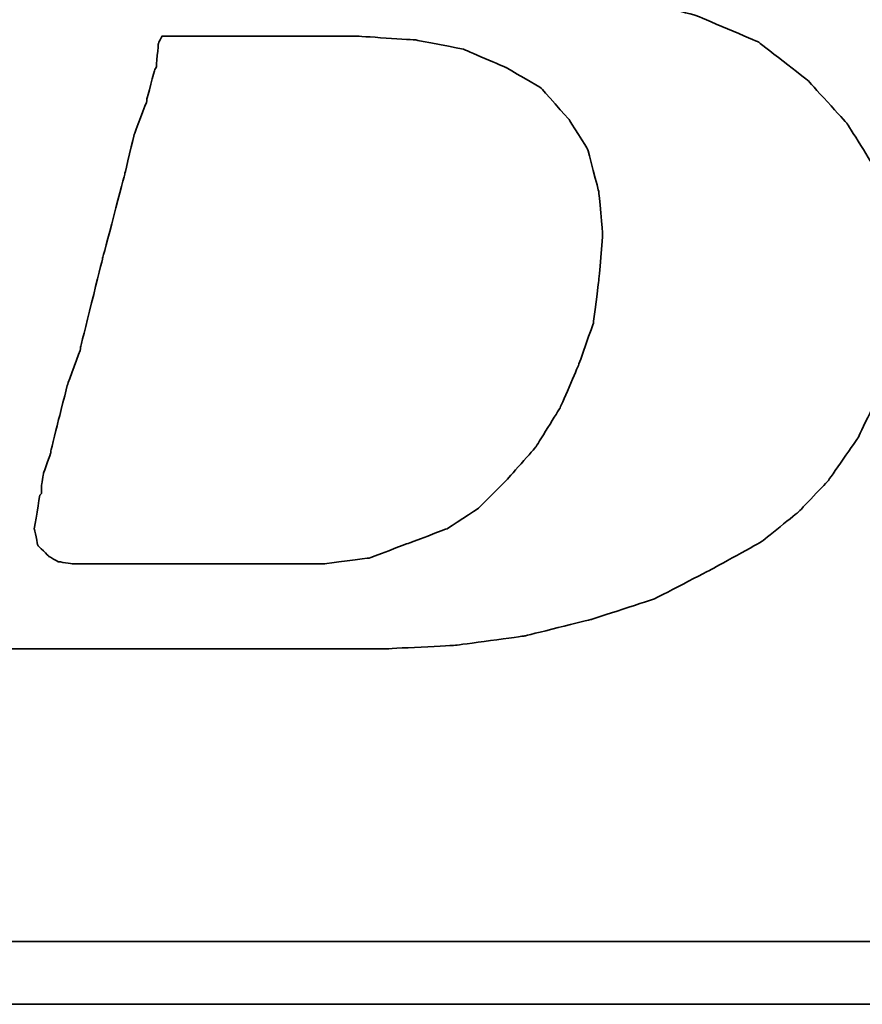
# Model space of a CAD drawing. Header units: millimetres. Extents: x 217 to 551, y -104 to -4.
# Tile 28 of 52: x 452.05 to 453.42, y -70.99 to -69.4. Entities that reach past the tile are written whole.
import ezdxf

# ---------------------------------------------------------------- set-up
doc = ezdxf.new("R2010")
doc.units = ezdxf.units.MM
doc.header["$LTSCALE"] = 0.1
doc.layers.add('DIM', color=4, linetype='CONTINUOUS')
doc.layers.add('layer 1', color=7, linetype='CONTINUOUS')

# ---------------------------------------------------------------- blocks, each defined once
blk = doc.blocks.new('TBI MOTION logo(完整正式版)')
at = {"layer": 'layer 1', "color": 22, "lineweight": 35}
for points, knots in [([(-64.65375, -6.86375), (-64.65375, -6.86375), (-64.84375, -7.29625), (-64.84375, -7.29625), (-64.84375, -7.29625), (-64.84375, -7.29625), (-64.86875, -7.34375), (-64.86875, -7.34375), (-64.86875, -7.34375), (-64.86875, -7.34375), (-64.86875, -7.36875), (-64.86875, -7.36875), (-64.86875, -7.36875), (-64.86875, -7.36875), (-65.15375, -7.65375), (-65.15375, -7.65375), (-65.15375, -7.65375), (-65.15375, -7.65375), (-65.17875, -7.65375), (-65.17875, -7.65375), (-65.17875, -7.65375), (-65.17875, -7.65375), (-65.20375, -7.67875), (-65.20375, -7.67875), (-65.20375, -7.67875), (-65.20375, -7.67875), (-65.58875, -7.87125), (-65.58875, -7.87125), (-65.58875, -7.87125), (-65.58875, -7.87125), (-65.63375, -7.87125), (-65.63375, -7.87125), (-65.63375, -7.87125), (-65.63375, -7.87125), (-65.65875, -7.89375), (-65.65875, -7.89375), (-65.65875, -7.89375), (-65.65875, -7.89375), (-66.09375, -7.94375), (-66.09375, -7.94375), (-66.09375, -7.94375), (-66.09375, -7.94375), (-66.11375, -7.94375), (-66.11375, -7.94375), (-66.11375, -7.94375), (-66.11375, -7.94375), (-66.16375, -7.94375), (-66.16375, -7.94375), (-66.16375, -7.94375), (-66.16375, -7.94375), (-66.30875, -7.94375), (-66.30875, -7.94375), (-66.30875, -7.94375), (-66.30875, -7.94375), (-66.69375, -7.94375), (-66.69375, -7.94375), (-66.69375, -7.94375), (-66.69375, -7.94375), (-67.07375, -7.94375), (-67.07375, -7.94375), (-67.07375, -7.94375), (-67.07375, -7.94375), (-67.12375, -7.94375), (-67.12375, -7.94375), (-67.12375, -7.94375), (-67.12375, -7.94375), (-67.12375, -7.96625), (-67.12375, -7.96625), (-67.12375, -7.96625), (-67.12375, -7.96625), (-67.14875, -7.99125), (-67.14875, -7.99125), (-67.14875, -7.99125), (-67.14875, -7.99125), (-67.24375, -8.34875), (-67.24375, -8.34875), (-67.24375, -8.34875), (-67.24375, -8.34875), (-67.31375, -8.68625), (-67.31375, -8.68625), (-67.31375, -8.68625), (-67.31375, -8.68625), (-67.26875, -8.68625), (-67.26875, -8.68625), (-67.26875, -8.68625), (-67.26875, -8.68625), (-67.07375, -8.68625), (-67.07375, -8.68625), (-67.07375, -8.68625), (-67.07375, -8.68625), (-66.54875, -8.68625), (-66.54875, -8.68625), (-66.54875, -8.68625), (-66.54875, -8.68625), (-65.82625, -8.68625), (-65.82625, -8.68625), (-65.82625, -8.68625), (-65.82625, -8.68625), (-65.01375, -8.68625), (-65.01375, -8.68625), (-65.01375, -8.68625), (-65.01375, -8.68625), (-64.05375, -8.68625), (-64.05375, -8.68625), (-64.05375, -8.68625), (-64.05375, -8.68625), (-62.08375, -8.68625), (-62.08375, -8.68625), (-62.08375, -8.68625), (-62.08375, -8.68625), (-60.06875, -8.68625), (-60.06875, -8.68625), (-60.06875, -8.68625), (-60.06875, -8.68625), (-59.10875, -8.68625), (-59.10875, -8.68625), (-59.10875, -8.68625), (-59.10875, -8.68625), (-58.29375, -8.68625), (-58.29375, -8.68625), (-58.29375, -8.68625), (-58.29375, -8.68625), (-57.57375, -8.68625), (-57.57375, -8.68625), (-57.57375, -8.68625), (-57.57375, -8.68625), (-57.04875, -8.68625), (-57.04875, -8.68625), (-57.04875, -8.68625), (-57.04875, -8.68625), (-56.85375, -8.68625), (-56.85375, -8.68625), (-56.85375, -8.68625), (-56.85375, -8.68625), (-56.70875, -8.68625), (-56.70875, -8.68625), (-56.70875, -8.68625), (-56.70875, -8.68625), (-56.61375, -8.68625), (-56.61375, -8.68625), (-56.61375, -8.68625), (-56.61375, -8.68625), (-56.56875, -8.68625), (-56.56875, -8.68625), (-56.56875, -8.68625), (-56.56875, -8.68625), (-55.65375, -8.63875), (-55.65375, -8.63875), (-55.65375, -8.63875), (-55.65375, -8.63875), (-54.76875, -8.51875), (-54.76875, -8.51875), (-54.76875, -8.51875), (-54.76875, -8.51875), (-53.90375, -8.30375), (-53.90375, -8.30375), (-53.90375, -8.30375), (-53.90375, -8.30375), (-53.08875, -8.03875), (-53.08875, -8.03875), (-53.08875, -8.03875), (-53.08875, -8.03875), (-52.34375, -7.65375), (-52.34375, -7.65375), (-52.34375, -7.65375), (-52.34375, -7.65375), (-51.69875, -7.29625), (-51.69875, -7.29625), (-51.69875, -7.29625), (-51.69875, -7.29625), (-51.21875, -6.91125), (-51.21875, -6.91125), (-51.21875, -6.91125), (-51.21875, -6.91125), (-50.83375, -6.50375), (-50.83375, -6.50375), (-50.83375, -6.50375), (-50.83375, -6.50375), (-50.44875, -5.94875), (-50.44875, -5.94875), (-50.44875, -5.94875), (-50.44875, -5.94875), (-50.13875, -5.30375), (-50.13875, -5.30375), (-50.13875, -5.30375), (-50.13875, -5.30375), (-49.99375, -4.65375), (-49.99375, -4.65375), (-49.99375, -4.65375), (-49.99375, -4.65375), (-49.92375, -3.98375), (-49.92375, -3.98375), (-49.92375, -3.98375), (-49.92375, -3.98375), (-49.99375, -3.19374), (-49.99375, -3.19374), (-49.99375, -3.19374), (-49.99375, -3.19374), (-50.23374, -2.44874), (-50.23374, -2.44874), (-50.23374, -2.44874), (-50.23374, -2.44874), (-50.59375, -1.87374), (-50.59375, -1.87374), (-50.59375, -1.87374), (-50.59375, -1.87374), (-51.09875, -1.31874), (-51.09875, -1.31874), (-51.09875, -1.31874), (-51.09875, -1.31874), (-51.74375, -0.81875), (-51.74375, -0.81875), (-51.74375, -0.81875), (-51.74375, -0.81875), (-52.53875, -0.48125), (-52.53875, -0.48125), (-52.53875, -0.48125), (-52.53875, -0.48125), (-53.47375, -0.21875), (-53.47375, -0.21875), (-53.47375, -0.21875), (-53.47375, -0.21875), (-54.52875, -0.04874), (-54.52875, -0.04874), (-54.52875, -0.04874), (-54.52875, -0.04874), (-55.65375, 0.12125), (-55.65375, 0.12125), (-55.65375, 0.12125), (-55.65375, 0.12125), (-54.50375, 0.28624), (-54.50375, 0.28624), (-54.50375, 0.28624), (-54.50375, 0.28624), (-53.83375, 0.38124), (-53.83375, 0.38124), (-53.83375, 0.38124), (-53.83375, 0.38124), (-53.18375, 0.50125), (-53.18375, 0.50125), (-53.18375, 0.50125), (-53.18375, 0.50125), (-52.55875, 0.66874), (-52.55875, 0.66874), (-52.55875, 0.66874), (-52.55875, 0.66874), (-52.03375, 0.86124), (-52.03375, 0.86124), (-52.03375, 0.86124), (-52.03375, 0.86124), (-51.50374, 1.03124), (-51.50374, 1.03124), (-51.50374, 1.03124), (-51.50374, 1.03124), (-51.09875, 1.27125), (-51.09875, 1.27125), (-51.09875, 1.27125), (-51.09875, 1.27125), (-50.71375, 1.48624), (-50.71375, 1.48624), (-50.71375, 1.48624), (-50.71375, 1.48624), (-50.37625, 1.77625), (-50.37625, 1.77625), (-50.37625, 1.77625), (-50.37625, 1.77625), (-49.82375, 2.37625), (-49.82375, 2.37625), (-49.82375, 2.37625), (-49.82375, 2.37625), (-49.41875, 2.99625), (-49.41875, 2.99625), (-49.41875, 2.99625), (-49.41875, 2.99625), (-49.22375, 3.76625), (-49.22375, 3.76625), (-49.22375, 3.76625), (-49.22375, 3.76625), (-49.15375, 4.50874), (-49.15375, 4.50874), (-49.15375, 4.50874), (-49.15375, 4.50874), (-49.20375, 5.25125), (-49.20375, 5.25125), (-49.20375, 5.25125), (-49.20375, 5.25125), (-49.41875, 5.92625), (-49.41875, 5.92625), (-49.41875, 5.92625), (-49.41875, 5.92625), (-49.77875, 6.47625), (-49.77875, 6.47625), (-49.77875, 6.47625), (-49.77875, 6.47625), (-50.33125, 7.02624), (-50.33125, 7.02624), (-50.33125, 7.02624), (-50.33125, 7.02624), (-51.00125, 7.43625), (-51.00125, 7.43625), (-51.00125, 7.43625), (-51.00125, 7.43625), (-51.79375, 7.72625), (-51.79375, 7.72625), (-51.79375, 7.72625), (-51.79375, 7.72625), (-52.72875, 7.89124), (-52.72875, 7.89124), (-52.72875, 7.89124), (-52.72875, 7.89124), (-53.83375, 7.98625), (-53.83375, 7.98625), (-53.83375, 7.98625), (-53.83375, 7.98625), (-53.92875, 7.98625), (-53.92875, 7.98625), (-53.92875, 7.98625), (-53.92875, 7.98625), (-54.26375, 7.98625), (-54.26375, 7.98625), (-54.26375, 7.98625), (-54.26375, 7.98625), (-54.74375, 7.98625), (-54.74375, 7.98625), (-54.74375, 7.98625), (-54.74375, 7.98625), (-55.36875, 7.98625), (-55.36875, 7.98625), (-55.36875, 7.98625), (-55.36875, 7.98625), (-56.13375, 7.98625), (-56.13375, 7.98625), (-56.13375, 7.98625), (-56.13375, 7.98625), (-56.94875, 7.98625), (-56.94875, 7.98625), (-56.94875, 7.98625), (-56.94875, 7.98625), (-58.77625, 7.98625), (-58.77625, 7.98625), (-58.77625, 7.98625), (-58.77625, 7.98625), (-60.59875, 7.98625), (-60.59875, 7.98625), (-60.59875, 7.98625), (-60.59875, 7.98625), (-61.41375, 7.98625), (-61.41375, 7.98625), (-61.41375, 7.98625), (-61.41375, 7.98625), (-62.17875, 7.98625), (-62.17875, 7.98625), (-62.17875, 7.98625), (-62.17875, 7.98625), (-62.80375, 7.98625), (-62.80375, 7.98625), (-62.80375, 7.98625), (-62.80375, 7.98625), (-63.30625, 7.98625), (-63.30625, 7.98625), (-63.30625, 7.98625), (-63.30625, 7.98625), (-63.57375, 7.98625), (-63.57375, 7.98625), (-63.57375, 7.98625), (-63.57375, 7.98625), (-63.57375, 7.96375), (-63.57375, 7.96375), (-63.57375, 7.96375), (-63.57375, 7.96375), (-63.59875, 7.94125), (-63.59875, 7.94125), (-63.59875, 7.94125), (-63.59875, 7.94125), (-63.69375, 7.55625), (-63.69375, 7.55625), (-63.69375, 7.55625), (-63.69375, 7.55625), (-63.76375, 7.24624), (-63.76375, 7.24624), (-63.76375, 7.24624), (-63.76375, 7.24624), (-63.23875, 7.24624), (-63.23875, 7.24624), (-63.23875, 7.24624), (-63.23875, 7.24624), (-62.75875, 7.24624), (-62.75875, 7.24624), (-62.75875, 7.24624), (-62.75875, 7.24624), (-62.61125, 7.24624), (-62.61125, 7.24624), (-62.61125, 7.24624), (-62.61125, 7.24624), (-62.56625, 7.24624), (-62.56625, 7.24624), (-62.56625, 7.24624), (-62.56625, 7.24624), (-62.22875, 7.24624), (-62.22875, 7.24624), (-62.22875, 7.24624), (-62.22875, 7.24624), (-62.20375, 7.24624), (-62.20375, 7.24624), (-62.20375, 7.24624), (-62.20375, 7.24624), (-62.17875, 7.21875), (-62.17875, 7.21875), (-62.17875, 7.21875), (-62.17875, 7.21875), (-61.96375, 7.17125), (-61.96375, 7.17125), (-61.96375, 7.17125), (-61.96375, 7.17125), (-61.72375, 7.12624), (-61.72375, 7.12624), (-61.72375, 7.12624), (-61.72375, 7.12624), (-61.70375, 7.12624), (-61.70375, 7.12624), (-61.70375, 7.12624), (-61.70375, 7.12624), (-61.55875, 7.07624), (-61.55875, 7.07624), (-61.55875, 7.07624), (-61.55875, 7.07624), (-61.50875, 7.07624), (-61.50875, 7.07624), (-61.50875, 7.07624), (-61.50875, 7.07624), (-61.48375, 7.02624), (-61.48375, 7.02624), (-61.48375, 7.02624), (-61.48375, 7.02624), (-61.31875, 6.83375), (-61.31875, 6.83375), (-61.31875, 6.83375), (-61.31875, 6.83375), (-61.29375, 6.81125), (-61.29375, 6.81125), (-61.29375, 6.81125), (-61.29375, 6.81125), (-61.29375, 6.78625), (-61.29375, 6.78625), (-61.29375, 6.78625), (-61.29375, 6.78625), (-61.19875, 6.50124), (-61.19875, 6.50124), (-61.19875, 6.50124), (-61.19875, 6.50124), (-61.17375, 6.45124), (-61.17375, 6.45124), (-61.17375, 6.45124), (-61.17375, 6.45124), (-61.19875, 6.40625), (-61.19875, 6.40625), (-61.19875, 6.40625), (-61.19875, 6.40625), (-61.26875, 5.99624), (-61.26875, 5.99624), (-61.26875, 5.99624), (-61.26875, 5.99624), (-61.26875, 5.85125), (-61.26875, 5.85125), (-61.26875, 5.85125), (-61.26875, 5.85125), (-61.26875, 5.82625), (-61.26875, 5.82625), (-61.26875, 5.82625), (-61.26875, 5.82625), (-61.29375, 5.80625), (-61.29375, 5.80625), (-61.29375, 5.80625), (-61.29375, 5.80625), (-61.34125, 5.66125), (-61.34125, 5.66125), (-61.34125, 5.66125), (-61.34125, 5.66125), (-61.41375, 5.44625), (-61.41375, 5.44625), (-61.41375, 5.44625), (-61.41375, 5.44625), (-61.48375, 5.15625), (-61.48375, 5.15625), (-61.48375, 5.15625), (-61.48375, 5.15625), (-61.58375, 4.82124), (-61.58375, 4.82124), (-61.58375, 4.82124), (-61.58375, 4.82124), (-61.79875, 4.00375), (-61.79875, 4.00375), (-61.79875, 4.00375), (-61.79875, 4.00375), (-62.05875, 2.99625), (-62.05875, 2.99625), (-62.05875, 2.99625), (-62.05875, 2.99625), (-62.34875, 1.91625), (-62.34875, 1.91625), (-62.34875, 1.91625), (-62.34875, 1.91625), (-62.97375, -0.41124), (-62.97375, -0.41124), (-62.97375, -0.41124), (-62.97375, -0.41124), (-63.59875, -2.75875), (-63.59875, -2.75875), (-63.59875, -2.75875), (-63.59875, -2.75875), (-63.88375, -3.86374), (-63.88375, -3.86374), (-63.88375, -3.86374), (-63.88375, -3.86374), (-64.14875, -4.82374), (-64.14875, -4.82374), (-64.14875, -4.82374), (-64.14875, -4.82374), (-64.36375, -5.64125), (-64.36375, -5.64125), (-64.36375, -5.64125), (-64.36375, -5.64125), (-64.43625, -5.97625), (-64.43625, -5.97625), (-64.43625, -5.97625), (-64.43625, -5.97625), (-64.50875, -6.28625), (-64.50875, -6.28625), (-64.50875, -6.28625), (-64.50875, -6.28625), (-64.50875, -6.30875), (-64.50875, -6.30875), (-64.50875, -6.30875), (-64.50875, -6.30875), (-64.57875, -6.50375), (-64.57875, -6.50375), (-64.57875, -6.50375), (-64.57875, -6.50375), (-64.62875, -6.69625), (-64.62875, -6.69625), (-64.62875, -6.69625), (-64.62875, -6.69625), (-64.62875, -6.76875), (-64.62875, -6.76875), (-64.62875, -6.76875), (-64.62875, -6.76875), (-64.62875, -6.81375), (-64.62875, -6.81375), (-64.62875, -6.81375), (-64.62875, -6.81375), (-64.62875, -6.83875), (-64.62875, -6.83875), (-64.62875, -6.83875), (-64.62875, -6.83875), (-64.65375, -6.86375), (-64.65375, -6.86375)], [0, 0, 0, 0, 0.00719424, 0.00719424, 0.00719424, 0.00719425, 0.01438849, 0.01438849, 0.01438849, 0.0143885, 0.02158273, 0.02158273, 0.02158273, 0.02158274, 0.02877698, 0.02877698, 0.02877698, 0.02877699, 0.03597122, 0.03597122, 0.03597122, 0.03597123, 0.04316547, 0.04316547, 0.04316547, 0.04316548, 0.05035971, 0.05035971, 0.05035971, 0.05035972, 0.05755396, 0.05755396, 0.05755396, 0.05755397, 0.0647482, 0.0647482, 0.0647482, 0.06474821, 0.07194245, 0.07194245, 0.07194245, 0.07194246, 0.07913669, 0.07913669, 0.07913669, 0.0791367, 0.08633094, 0.08633094, 0.08633094, 0.08633095, 0.09352518, 0.09352518, 0.09352518, 0.09352519, 0.10071942, 0.10071942, 0.10071942, 0.10071943, 0.10791367, 0.10791367, 0.10791367, 0.10791368, 0.11510791, 0.11510791, 0.11510791, 0.11510792, 0.12230216, 0.12230216, 0.12230216, 0.12230217, 0.1294964, 0.1294964, 0.1294964, 0.12949641, 0.13669065, 0.13669065, 0.13669065, 0.13669066, 0.14388489, 0.14388489, 0.14388489, 0.1438849, 0.15107914, 0.15107914, 0.15107914, 0.15107915, 0.15827338, 0.15827338, 0.15827338, 0.15827339, 0.16546763, 0.16546763, 0.16546763, 0.16546764, 0.17266187, 0.17266187, 0.17266187, 0.17266188, 0.17985612, 0.17985612, 0.17985612, 0.17985613, 0.18705036, 0.18705036, 0.18705036, 0.18705037, 0.1942446, 0.1942446, 0.1942446, 0.19424461, 0.20143885, 0.20143885, 0.20143885, 0.20143886, 0.20863309, 0.20863309, 0.20863309, 0.2086331, 0.21582734, 0.21582734, 0.21582734, 0.21582735, 0.22302158, 0.22302158, 0.22302158, 0.22302159, 0.23021583, 0.23021583, 0.23021583, 0.23021584, 0.23741007, 0.23741007, 0.23741007, 0.23741008, 0.24460432, 0.24460432, 0.24460432, 0.24460433, 0.25179856, 0.25179856, 0.25179856, 0.25179857, 0.25899281, 0.25899281, 0.25899281, 0.25899282, 0.26618705, 0.26618705, 0.26618705, 0.26618706, 0.27338129, 0.27338129, 0.27338129, 0.2733813, 0.28057554, 0.28057554, 0.28057554, 0.28057555, 0.28776978, 0.28776978, 0.28776978, 0.28776979, 0.29496403, 0.29496403, 0.29496403, 0.29496404, 0.30215827, 0.30215827, 0.30215827, 0.30215828, 0.30935252, 0.30935252, 0.30935252, 0.30935253, 0.31654676, 0.31654676, 0.31654676, 0.31654677, 0.32374101, 0.32374101, 0.32374101, 0.32374102, 0.33093525, 0.33093525, 0.33093525, 0.33093526, 0.3381295, 0.3381295, 0.3381295, 0.33812951, 0.34532374, 0.34532374, 0.34532374, 0.34532375, 0.35251799, 0.35251799, 0.35251799, 0.352518, 0.35971223, 0.35971223, 0.35971223, 0.35971224, 0.36690647, 0.36690647, 0.36690647, 0.36690648, 0.37410072, 0.37410072, 0.37410072, 0.37410073, 0.38129496, 0.38129496, 0.38129496, 0.38129497, 0.38848921, 0.38848921, 0.38848921, 0.38848922, 0.39568345, 0.39568345, 0.39568345, 0.39568346, 0.4028777, 0.4028777, 0.4028777, 0.40287771, 0.41007194, 0.41007194, 0.41007194, 0.41007195, 0.41726619, 0.41726619, 0.41726619, 0.4172662, 0.42446043, 0.42446043, 0.42446043, 0.42446044, 0.43165468, 0.43165468, 0.43165468, 0.43165469, 0.43884892, 0.43884892, 0.43884892, 0.43884893, 0.44604317, 0.44604317, 0.44604317, 0.44604318, 0.45323741, 0.45323741, 0.45323741, 0.45323742, 0.46043165, 0.46043165, 0.46043165, 0.46043166, 0.4676259, 0.4676259, 0.4676259, 0.46762591, 0.47482014, 0.47482014, 0.47482014, 0.47482015, 0.48201439, 0.48201439, 0.48201439, 0.4820144, 0.48920863, 0.48920863, 0.48920863, 0.48920864, 0.49640288, 0.49640288, 0.49640288, 0.49640289, 0.50359712, 0.50359712, 0.50359712, 0.50359713, 0.51079137, 0.51079137, 0.51079137, 0.51079138, 0.51798561, 0.51798561, 0.51798561, 0.51798562, 0.52517986, 0.52517986, 0.52517986, 0.52517987, 0.5323741, 0.5323741, 0.5323741, 0.53237411, 0.53956835, 0.53956835, 0.53956835, 0.53956836, 0.54676259, 0.54676259, 0.54676259, 0.5467626, 0.55395683, 0.55395683, 0.55395683, 0.55395684, 0.56115108, 0.56115108, 0.56115108, 0.56115109, 0.56834532, 0.56834532, 0.56834532, 0.56834533, 0.57553957, 0.57553957, 0.57553957, 0.57553958, 0.58273381, 0.58273381, 0.58273381, 0.58273382, 0.58992806, 0.58992806, 0.58992806, 0.58992807, 0.5971223, 0.5971223, 0.5971223, 0.59712231, 0.60431655, 0.60431655, 0.60431655, 0.60431656, 0.61151079, 0.61151079, 0.61151079, 0.6115108, 0.61870504, 0.61870504, 0.61870504, 0.61870505, 0.62589928, 0.62589928, 0.62589928, 0.62589929, 0.63309353, 0.63309353, 0.63309353, 0.63309354, 0.64028777, 0.64028777, 0.64028777, 0.64028778, 0.64748201, 0.64748201, 0.64748201, 0.64748202, 0.65467626, 0.65467626, 0.65467626, 0.65467627, 0.6618705, 0.6618705, 0.6618705, 0.66187051, 0.66906475, 0.66906475, 0.66906475, 0.66906476, 0.67625899, 0.67625899, 0.67625899, 0.676259, 0.68345324, 0.68345324, 0.68345324, 0.68345325, 0.69064748, 0.69064748, 0.69064748, 0.69064749, 0.69784173, 0.69784173, 0.69784173, 0.69784174, 0.70503597, 0.70503597, 0.70503597, 0.70503598, 0.71223022, 0.71223022, 0.71223022, 0.71223023, 0.71942446, 0.71942446, 0.71942446, 0.71942447, 0.72661871, 0.72661871, 0.72661871, 0.72661872, 0.73381295, 0.73381295, 0.73381295, 0.73381296, 0.74100719, 0.74100719, 0.74100719, 0.7410072, 0.74820144, 0.74820144, 0.74820144, 0.74820145, 0.75539568, 0.75539568, 0.75539568, 0.75539569, 0.76258993, 0.76258993, 0.76258993, 0.76258994, 0.76978417, 0.76978417, 0.76978417, 0.76978418, 0.77697842, 0.77697842, 0.77697842, 0.77697843, 0.78417266, 0.78417266, 0.78417266, 0.78417267, 0.79136691, 0.79136691, 0.79136691, 0.79136692, 0.79856115, 0.79856115, 0.79856115, 0.79856116, 0.8057554, 0.8057554, 0.8057554, 0.80575541, 0.81294964, 0.81294964, 0.81294964, 0.81294965, 0.82014388, 0.82014388, 0.82014388, 0.82014389, 0.82733813, 0.82733813, 0.82733813, 0.82733814, 0.83453237, 0.83453237, 0.83453237, 0.83453238, 0.84172662, 0.84172662, 0.84172662, 0.84172663, 0.84892086, 0.84892086, 0.84892086, 0.84892087, 0.85611511, 0.85611511, 0.85611511, 0.85611512, 0.86330935, 0.86330935, 0.86330935, 0.86330936, 0.8705036, 0.8705036, 0.8705036, 0.87050361, 0.87769784, 0.87769784, 0.87769784, 0.87769785, 0.88489209, 0.88489209, 0.88489209, 0.8848921, 0.89208633, 0.89208633, 0.89208633, 0.89208634, 0.89928058, 0.89928058, 0.89928058, 0.89928059, 0.90647482, 0.90647482, 0.90647482, 0.90647483, 0.91366906, 0.91366906, 0.91366906, 0.91366907, 0.92086331, 0.92086331, 0.92086331, 0.92086332, 0.92805755, 0.92805755, 0.92805755, 0.92805756, 0.9352518, 0.9352518, 0.9352518, 0.93525181, 0.94244604, 0.94244604, 0.94244604, 0.94244605, 0.94964029, 0.94964029, 0.94964029, 0.9496403, 0.95683453, 0.95683453, 0.95683453, 0.95683454, 0.96402878, 0.96402878, 0.96402878, 0.96402879, 0.97122302, 0.97122302, 0.97122302, 0.97122303, 0.97841727, 0.97841727, 0.97841727, 0.97841728, 0.98561151, 0.98561151, 0.98561151, 0.98561152, 0.99280576, 0.99280576, 0.99280576, 0.99280577, 1, 1, 1, 1]), ([(-61.03125, -6.57375), (-61.03125, -6.57375), (-61.03125, -6.67125), (-61.03125, -6.67125), (-61.03125, -6.67125), (-61.03125, -6.67125), (-61.05375, -6.69625), (-61.05375, -6.69625), (-61.05375, -6.69625), (-61.05375, -6.69625), (-61.12375, -7.12875), (-61.12375, -7.12875), (-61.12375, -7.12875), (-61.12375, -7.12875), (-61.07875, -7.34375), (-61.07875, -7.34375), (-61.07875, -7.34375), (-61.07875, -7.34375), (-60.93375, -7.48875), (-60.93375, -7.48875), (-60.93375, -7.48875), (-60.93375, -7.48875), (-60.81375, -7.55625), (-60.81375, -7.55625), (-60.81375, -7.55625), (-60.81375, -7.55625), (-60.62375, -7.58375), (-60.62375, -7.58375), (-60.62375, -7.58375), (-60.62375, -7.58375), (-60.30875, -7.58375), (-60.30875, -7.58375), (-60.30875, -7.58375), (-60.30875, -7.58375), (-59.97375, -7.58375), (-59.97375, -7.58375), (-59.97375, -7.58375), (-59.97375, -7.58375), (-59.87875, -7.58375), (-59.87875, -7.58375), (-59.87875, -7.58375), (-59.87875, -7.58375), (-59.63625, -7.58375), (-59.63625, -7.58375), (-59.63625, -7.58375), (-59.63625, -7.58375), (-58.96875, -7.58375), (-58.96875, -7.58375), (-58.96875, -7.58375), (-58.96875, -7.58375), (-58.29375, -7.58375), (-58.29375, -7.58375), (-58.29375, -7.58375), (-58.29375, -7.58375), (-58.05375, -7.58375), (-58.05375, -7.58375), (-58.05375, -7.58375), (-58.05375, -7.58375), (-57.98375, -7.58375), (-57.98375, -7.58375), (-57.98375, -7.58375), (-57.98375, -7.58375), (-57.35875, -7.58375), (-57.35875, -7.58375), (-57.35875, -7.58375), (-57.35875, -7.58375), (-56.78375, -7.50875), (-56.78375, -7.50875), (-56.78375, -7.50875), (-56.78375, -7.50875), (-56.27875, -7.31875), (-56.27875, -7.31875), (-56.27875, -7.31875), (-56.27875, -7.31875), (-55.77375, -7.12875), (-55.77375, -7.12875), (-55.77375, -7.12875), (-55.77375, -7.12875), (-55.36875, -6.86375), (-55.36875, -6.86375), (-55.36875, -6.86375), (-55.36875, -6.86375), (-55.00875, -6.50375), (-55.00875, -6.50375), (-55.00875, -6.50375), (-55.00875, -6.50375), (-54.62375, -6.06875), (-54.62375, -6.06875), (-54.62375, -6.06875), (-54.62375, -6.06875), (-54.31375, -5.56875), (-54.31375, -5.56875), (-54.31375, -5.56875), (-54.31375, -5.56875), (-54.07375, -5.01625), (-54.07375, -5.01625), (-54.07375, -5.01625), (-54.07375, -5.01625), (-53.87875, -4.46374), (-53.87875, -4.46374), (-53.87875, -4.46374), (-53.87875, -4.46374), (-53.80875, -3.91375), (-53.80875, -3.91375), (-53.80875, -3.91375), (-53.80875, -3.91375), (-53.75875, -3.31375), (-53.75875, -3.31375), (-53.75875, -3.31375), (-53.75875, -3.31375), (-53.80875, -2.75875), (-53.80875, -2.75875), (-53.80875, -2.75875), (-53.80875, -2.75875), (-53.95375, -2.20875), (-53.95375, -2.20875), (-53.95375, -2.20875), (-53.95375, -2.20875), (-54.19375, -1.82625), (-54.19375, -1.82625), (-54.19375, -1.82625), (-54.19375, -1.82625), (-54.55375, -1.41875), (-54.55375, -1.41875), (-54.55375, -1.41875), (-54.55375, -1.41875), (-55.00875, -1.15125), (-55.00875, -1.15125), (-55.00875, -1.15125), (-55.00875, -1.15125), (-55.56125, -0.91375), (-55.56125, -0.91375), (-55.56125, -0.91375), (-55.56125, -0.91375), (-56.18125, -0.79375), (-56.18125, -0.79375), (-56.18125, -0.79375), (-56.18125, -0.79375), (-56.94875, -0.74374), (-56.94875, -0.74374), (-56.94875, -0.74374), (-56.94875, -0.74374), (-56.99875, -0.74374), (-56.99875, -0.74374), (-56.99875, -0.74374), (-56.99875, -0.74374), (-57.09375, -0.74374), (-57.09375, -0.74374), (-57.09375, -0.74374), (-57.09375, -0.74374), (-57.38375, -0.74374), (-57.38375, -0.74374), (-57.38375, -0.74374), (-57.38375, -0.74374), (-57.76875, -0.74374), (-57.76875, -0.74374), (-57.76875, -0.74374), (-57.76875, -0.74374), (-58.24625, -0.74374), (-58.24625, -0.74374), (-58.24625, -0.74374), (-58.24625, -0.74374), (-58.72875, -0.74374), (-58.72875, -0.74374), (-58.72875, -0.74374), (-58.72875, -0.74374), (-59.20875, -0.74374), (-59.20875, -0.74374), (-59.20875, -0.74374), (-59.20875, -0.74374), (-59.46875, -0.74374), (-59.46875, -0.74374), (-59.46875, -0.74374), (-59.46875, -0.74374), (-59.51625, -0.83875), (-59.51625, -0.83875), (-59.51625, -0.83875), (-59.51625, -0.83875), (-59.54375, -1.15125), (-59.54375, -1.15125), (-59.54375, -1.15125), (-59.54375, -1.15125), (-59.56375, -1.17874), (-59.56375, -1.17874), (-59.56375, -1.17874), (-59.56375, -1.17874), (-59.66375, -1.55875), (-59.66375, -1.55875), (-59.66375, -1.55875), (-59.66375, -1.55875), (-59.66375, -1.58375), (-59.66375, -1.58375), (-59.66375, -1.58375), (-59.66375, -1.58375), (-59.82875, -2.01874), (-59.82875, -2.01874), (-59.82875, -2.01874), (-59.82875, -2.01874), (-59.94875, -2.52125), (-59.94875, -2.52125), (-59.94875, -2.52125), (-59.94875, -2.52125), (-60.23875, -3.62375), (-60.23875, -3.62375), (-60.23875, -3.62375), (-60.23875, -3.62375), (-60.52375, -4.77624), (-60.52375, -4.77624), (-60.52375, -4.77624), (-60.52375, -4.77624), (-60.52375, -4.79874), (-60.52375, -4.79874), (-60.52375, -4.79874), (-60.52375, -4.79874), (-60.69125, -5.25375), (-60.69125, -5.25375), (-60.69125, -5.25375), (-60.69125, -5.25375), (-60.81375, -5.73625), (-60.81375, -5.73625), (-60.81375, -5.73625), (-60.81375, -5.73625), (-60.90875, -6.11875), (-60.90875, -6.11875), (-60.90875, -6.11875), (-60.90875, -6.11875), (-60.90875, -6.14375), (-60.90875, -6.14375), (-60.90875, -6.14375), (-60.90875, -6.14375), (-61.00375, -6.40875), (-61.00375, -6.40875), (-61.00375, -6.40875), (-61.00375, -6.40875), (-61.03125, -6.57375), (-61.03125, -6.57375)], [0, 0, 0, 0, 0.01694915, 0.01694915, 0.01694915, 0.01694916, 0.03389831, 0.03389831, 0.03389831, 0.03389832, 0.05084746, 0.05084746, 0.05084746, 0.05084747, 0.06779661, 0.06779661, 0.06779661, 0.06779662, 0.08474576, 0.08474576, 0.08474576, 0.08474577, 0.10169492, 0.10169492, 0.10169492, 0.10169493, 0.11864407, 0.11864407, 0.11864407, 0.11864408, 0.13559322, 0.13559322, 0.13559322, 0.13559323, 0.15254237, 0.15254237, 0.15254237, 0.15254238, 0.16949153, 0.16949153, 0.16949153, 0.16949154, 0.18644068, 0.18644068, 0.18644068, 0.18644069, 0.20338983, 0.20338983, 0.20338983, 0.20338984, 0.22033898, 0.22033898, 0.22033898, 0.22033899, 0.23728814, 0.23728814, 0.23728814, 0.23728815, 0.25423729, 0.25423729, 0.25423729, 0.2542373, 0.27118644, 0.27118644, 0.27118644, 0.27118645, 0.28813559, 0.28813559, 0.28813559, 0.2881356, 0.30508475, 0.30508475, 0.30508475, 0.30508476, 0.3220339, 0.3220339, 0.3220339, 0.32203391, 0.33898305, 0.33898305, 0.33898305, 0.33898306, 0.3559322, 0.3559322, 0.3559322, 0.35593221, 0.37288136, 0.37288136, 0.37288136, 0.37288137, 0.38983051, 0.38983051, 0.38983051, 0.38983052, 0.40677966, 0.40677966, 0.40677966, 0.40677967, 0.42372881, 0.42372881, 0.42372881, 0.42372882, 0.44067797, 0.44067797, 0.44067797, 0.44067798, 0.45762712, 0.45762712, 0.45762712, 0.45762713, 0.47457627, 0.47457627, 0.47457627, 0.47457628, 0.49152542, 0.49152542, 0.49152542, 0.49152543, 0.50847458, 0.50847458, 0.50847458, 0.50847459, 0.52542373, 0.52542373, 0.52542373, 0.52542374, 0.54237288, 0.54237288, 0.54237288, 0.54237289, 0.55932203, 0.55932203, 0.55932203, 0.55932204, 0.57627119, 0.57627119, 0.57627119, 0.5762712, 0.59322034, 0.59322034, 0.59322034, 0.59322035, 0.61016949, 0.61016949, 0.61016949, 0.6101695, 0.62711864, 0.62711864, 0.62711864, 0.62711865, 0.6440678, 0.6440678, 0.6440678, 0.64406781, 0.66101695, 0.66101695, 0.66101695, 0.66101696, 0.6779661, 0.6779661, 0.6779661, 0.67796611, 0.69491525, 0.69491525, 0.69491525, 0.69491526, 0.71186441, 0.71186441, 0.71186441, 0.71186442, 0.72881356, 0.72881356, 0.72881356, 0.72881357, 0.74576271, 0.74576271, 0.74576271, 0.74576272, 0.76271186, 0.76271186, 0.76271186, 0.76271187, 0.77966102, 0.77966102, 0.77966102, 0.77966103, 0.79661017, 0.79661017, 0.79661017, 0.79661018, 0.81355932, 0.81355932, 0.81355932, 0.81355933, 0.83050847, 0.83050847, 0.83050847, 0.83050848, 0.84745763, 0.84745763, 0.84745763, 0.84745764, 0.86440678, 0.86440678, 0.86440678, 0.86440679, 0.88135593, 0.88135593, 0.88135593, 0.88135594, 0.89830508, 0.89830508, 0.89830508, 0.89830509, 0.91525424, 0.91525424, 0.91525424, 0.91525425, 0.93220339, 0.93220339, 0.93220339, 0.9322034, 0.94915254, 0.94915254, 0.94915254, 0.94915255, 0.96610169, 0.96610169, 0.96610169, 0.9661017, 0.98305085, 0.98305085, 0.98305085, 0.98305086, 1, 1, 1, 1]), ([(75.90875, -9.47875), (75.90875, -9.47875), (75.90875, -12.28625), (75.90875, -12.28625), (75.90875, -12.28625), (75.90875, -12.28625), (75.90875, -12.47875), (75.90875, -12.47875), (75.90875, -12.47875), (75.90875, -12.47875), (75.71625, -12.47875), (75.71625, -12.47875), (75.71625, -12.47875), (75.71625, -12.47875), (-88.32875, -12.47875), (-88.32875, -12.47875), (-88.32875, -12.47875), (-88.32875, -12.47875), (-88.32875, -13.29375), (-88.32875, -13.29375), (-88.32875, -13.29375), (-88.32875, -13.29375), (82.89125, -13.29375), (82.89125, -13.29375), (82.89125, -13.29375), (82.89125, -13.29375), (75.90875, -9.47875), (75.90875, -9.47875)], [0, 0, 0, 0, 0.14285714, 0.14285714, 0.14285714, 0.14285715, 0.28571429, 0.28571429, 0.28571429, 0.2857143, 0.42857143, 0.42857143, 0.42857143, 0.42857144, 0.57142857, 0.57142857, 0.57142857, 0.57142858, 0.71428571, 0.71428571, 0.71428571, 0.71428572, 0.85714286, 0.85714286, 0.85714286, 0.85714287, 1, 1, 1, 1])]:
    blk.add_open_spline(points, degree=3, knots=knots, dxfattribs=at)

msp = doc.modelspace()

# ---------------------------------------------------------------- block references
at = {"layer": 'DIM', "color": 0, "xscale": 0.1250977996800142, "yscale": 0.1250977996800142, "zscale": 0.1250977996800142}
msp.add_blockref('TBI MOTION logo(完整正式版)', (459.723, -69.3306), dxfattribs=at)

doc.saveas('drawing.dxf')
